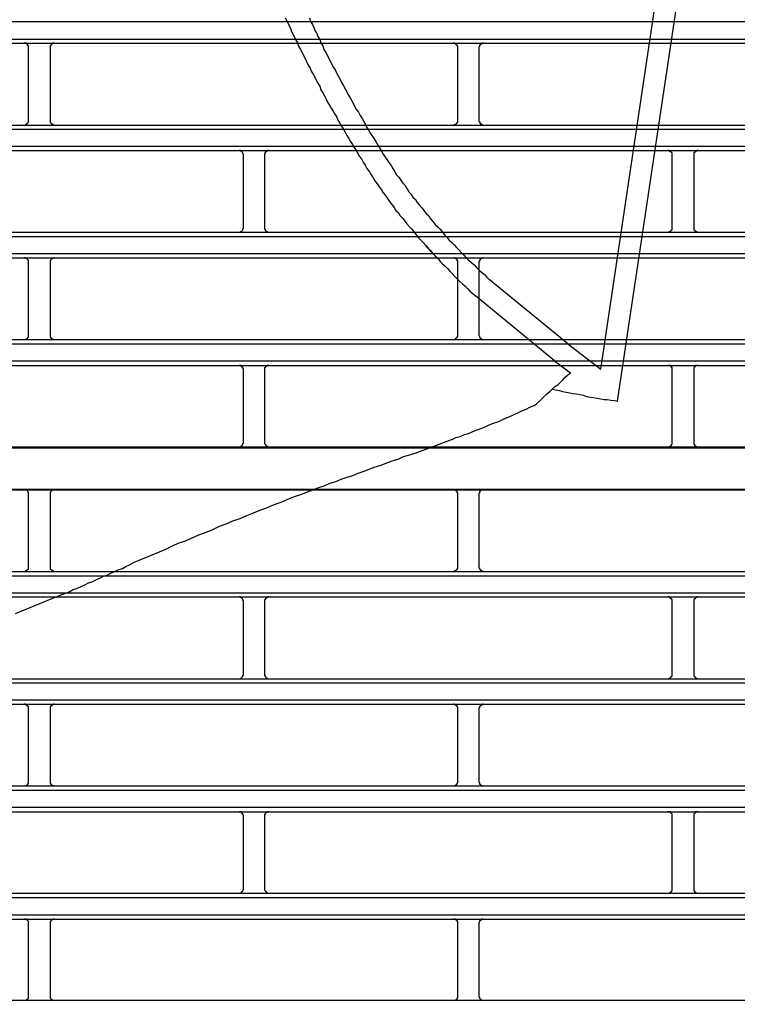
# Model space of a CAD drawing. Header units: millimetres. Extents: x 39871 to 53385, y 51832 to 57813.
# Tile 56 of 88: x 48523 to 48556, y 52684 to 52730. Entities that reach past the tile are written whole.
import ezdxf
from ezdxf import colors
from ezdxf.entities.mleader import LeaderData, LeaderLine
from ezdxf.math import Vec2, Vec3

# ---------------------------------------------------------------- set-up
doc = ezdxf.new("R2010")
doc.units = ezdxf.units.MM
doc.layers.add('AQUAREA', color=7, linetype='Continuous')
doc.layers.add('IS_KAN_OPIS', color=7, linetype='Continuous', lineweight=30)
doc.styles.add('ARIAL', font='ARIALN.TTF')

# ---------------------------------------------------------------- blocks, each defined once
blk = doc.blocks.new('SPLIT')
at = {"layer": 'AQUAREA'}
for points in [[(24583.62, -742.63), (24590.75, -694.82)], [(24585.58, -746.34), (24592.85, -697.69)], [(24549.95, -702.03), (24550.09, -702.45), (24550.3, -702.8), (24550.44, -703.15), (24550.58, -703.5), (24550.79, -703.85), (24550.93, -704.2), (24551.14, -704.55), (24551.28, -704.9), (24551.49, -705.25), (24551.63, -705.67), (24551.84, -706.02), (24552.05, -706.37), (24552.19, -706.72), (24552.4, -707.07), (24552.54, -707.42), (24552.75, -707.77), (24552.95, -708.12), (24553.1, -708.47), (24553.3, -708.82), (24553.52, -709.17), (24553.65, -709.52), (24553.87, -709.87), (24554.08, -710.22), (24554.29, -710.57), (24554.43, -710.92), (24554.64, -711.27), (24554.85, -711.62), (24555.05, -711.97), (24555.2, -712.32), (24555.4, -712.67), (24555.62, -712.95), (24555.83, -713.3), (24556.04, -713.65), (24556.25, -714), (24556.45, -714.35), (24556.6, -714.7), (24556.8, -715.05), (24557.02, -715.4), (24557.23, -715.75), (24557.44, -716.03), (24557.65, -716.38), (24557.85, -716.73), (24558.07, -717.08), (24558.28, -717.43)], [(24547.15, -702.03), (24547.35, -702.38), (24547.5, -702.73), (24547.7, -703.08), (24547.85, -703.5), (24547.99, -703.85), (24548.2, -704.2), (24548.34, -704.55), (24548.55, -704.9), (24548.69, -705.32), (24548.9, -705.67), (24549.1, -706.02), (24549.25, -706.37), (24549.45, -706.72), (24549.6, -707.07), (24549.8, -707.49), (24550.02, -707.84), (24550.15, -708.19), (24550.37, -708.54), (24550.58, -708.89), (24550.72, -709.24), (24550.93, -709.59), (24551.14, -709.94), (24551.28, -710.36), (24551.49, -710.71), (24551.7, -711.06), (24551.9, -711.41), (24552.05, -711.76), (24552.25, -712.11), (24552.47, -712.46), (24552.68, -712.81), (24552.89, -713.16), (24553.1, -713.51), (24553.24, -713.86), (24553.45, -714.21), (24553.65, -714.56), (24553.87, -714.91), (24554.08, -715.26), (24554.29, -715.61), (24554.5, -715.96), (24554.7, -716.31), (24554.92, -716.66), (24555.13, -717.01), (24555.34, -717.36), (24555.55, -717.71), (24555.75, -718.06), (24555.97, -718.34), (24556.18, -718.69)], [(24308.59, -702.45), (24877.69, -702.45)], [(24308.59, -704.48), (24877.69, -704.48)], [(24308.59, -704.97), (24877.69, -704.97)], [(24517.47, -705.46), (24517.47, -705.46), (24517.47, -705.39), (24517.47, -705.32), (24517.47, -705.25), (24517.4, -705.25), (24517.4, -705.18), (24517.4, -705.11), (24517.33, -705.11), (24517.33, -705.04), (24517.25, -705.04), (24517.19, -705.04), (24517.19, -704.97), (24517.12, -704.97), (24517.05, -704.97), (24516.98, -704.97)], [(24517.47, -713.93), (24517.47, -705.46)], [(24520.48, -704.97), (24520.48, -704.97), (24520.4, -704.97), (24520.34, -704.97), (24520.27, -704.97), (24520.27, -705.04), (24520.2, -705.04), (24520.13, -705.11), (24520.05, -705.18), (24520.05, -705.25), (24519.99, -705.25), (24519.99, -705.32), (24519.99, -705.39), (24519.99, -705.46)], [(24519.99, -705.46), (24519.99, -713.93)], [(24567.1, -705.46), (24567.1, -705.46), (24567.1, -705.39), (24567.1, -705.32), (24567.03, -705.32), (24567.03, -705.25), (24567.03, -705.18), (24566.95, -705.18), (24566.95, -705.11), (24566.89, -705.11), (24566.89, -705.04), (24566.82, -705.04), (24566.75, -704.97), (24566.68, -704.97), (24566.6, -704.97)], [(24567.1, -713.93), (24567.1, -705.46)], [(24570.04, -704.97), (24570.04, -704.97), (24569.97, -704.97), (24569.9, -704.97), (24569.9, -705.04), (24569.83, -705.04), (24569.75, -705.04), (24569.75, -705.11), (24569.69, -705.11), (24569.69, -705.18), (24569.62, -705.18), (24569.62, -705.25), (24569.62, -705.32), (24569.62, -705.39), (24569.55, -705.39), (24569.55, -705.46)], [(24569.55, -705.46), (24569.55, -713.93)], [(24308.59, -714.42), (24877.69, -714.42)], [(24516.98, -714.42), (24516.98, -714.42), (24517.05, -714.42), (24517.12, -714.42), (24517.12, -714.35), (24517.19, -714.35), (24517.25, -714.35), (24517.25, -714.28), (24517.33, -714.28), (24517.33, -714.21), (24517.4, -714.21), (24517.4, -714.14), (24517.47, -714.14), (24517.47, -714.07), (24517.47, -714), (24517.47, -713.93)], [(24519.99, -713.93), (24519.99, -713.93), (24519.99, -714), (24519.99, -714.07), (24519.99, -714.14), (24520.05, -714.14), (24520.05, -714.21), (24520.13, -714.21), (24520.13, -714.28), (24520.2, -714.28), (24520.2, -714.35), (24520.27, -714.35), (24520.34, -714.35), (24520.34, -714.42), (24520.4, -714.42), (24520.48, -714.42)], [(24566.6, -714.42), (24566.6, -714.42), (24566.68, -714.42), (24566.68, -714.35), (24566.75, -714.35), (24566.82, -714.35), (24566.89, -714.35), (24566.89, -714.28), (24566.95, -714.28), (24566.95, -714.21), (24567.03, -714.21), (24567.03, -714.14), (24567.03, -714.07), (24567.1, -714.07), (24567.1, -714), (24567.1, -713.93)], [(24569.55, -713.93), (24569.55, -713.93), (24569.55, -714), (24569.62, -714), (24569.62, -714.07), (24569.62, -714.14), (24569.69, -714.14), (24569.69, -714.21), (24569.69, -714.28), (24569.75, -714.28), (24569.83, -714.28), (24569.83, -714.35), (24569.9, -714.35), (24569.97, -714.35), (24569.97, -714.42), (24570.04, -714.42)], [(24308.59, -714.91), (24877.69, -714.91)], [(24308.59, -716.87), (24877.69, -716.87)], [(24308.59, -717.36), (24877.69, -717.36)], [(24542.32, -717.85), (24542.32, -717.85), (24542.32, -717.78), (24542.25, -717.78), (24542.25, -717.71), (24542.25, -717.64), (24542.18, -717.57), (24542.18, -717.5), (24542.1, -717.5), (24542.1, -717.43), (24542.04, -717.43), (24541.97, -717.43), (24541.97, -717.36), (24541.9, -717.36), (24541.83, -717.36)], [(24542.32, -726.32), (24542.32, -717.85)], [(24545.25, -717.36), (24545.25, -717.36), (24545.19, -717.36), (24545.12, -717.36), (24545.12, -717.43), (24545.05, -717.43), (24544.98, -717.43), (24544.98, -717.5), (24544.9, -717.5), (24544.9, -717.57), (24544.84, -717.57), (24544.84, -717.64), (24544.84, -717.71), (24544.77, -717.71), (24544.77, -717.78), (24544.77, -717.85)], [(24544.77, -717.85), (24544.77, -726.32)], [(24558.28, -717.43), (24558.49, -717.78), (24558.7, -718.13), (24558.9, -718.41), (24559.12, -718.76), (24559.4, -719.11), (24559.6, -719.46), (24559.82, -719.81), (24560.03, -720.16), (24560.3, -720.44), (24560.52, -720.79), (24560.73, -721.14), (24561, -721.42), (24561.22, -721.77), (24561.43, -722.12), (24561.7, -722.4), (24561.92, -722.75)], [(24591.88, -717.85), (24591.88, -717.85), (24591.88, -717.78), (24591.88, -717.71), (24591.88, -717.64), (24591.8, -717.64), (24591.8, -717.57), (24591.74, -717.57), (24591.74, -717.5), (24591.67, -717.5), (24591.67, -717.43), (24591.6, -717.43), (24591.53, -717.43), (24591.53, -717.36), (24591.45, -717.36), (24591.39, -717.36)], [(24591.88, -726.32), (24591.88, -717.85)], [(24594.89, -717.36), (24594.89, -717.36), (24594.82, -717.36), (24594.75, -717.36), (24594.75, -717.43), (24594.68, -717.43), (24594.6, -717.43), (24594.6, -717.5), (24594.54, -717.5), (24594.54, -717.57), (24594.47, -717.57), (24594.47, -717.64), (24594.4, -717.64), (24594.4, -717.71), (24594.4, -717.78), (24594.4, -717.85)], [(24594.4, -717.85), (24594.4, -726.32)], [(24556.18, -718.69), (24556.39, -719.04), (24556.6, -719.46), (24556.88, -719.81), (24557.09, -720.16), (24557.3, -720.51), (24557.5, -720.86), (24557.79, -721.21), (24558, -721.56), (24558.28, -721.91), (24558.49, -722.26), (24558.7, -722.54), (24558.98, -722.89), (24559.19, -723.24), (24559.47, -723.59), (24559.75, -723.94), (24559.95, -724.29)], [(24561.92, -722.75), (24562.2, -723.03), (24562.4, -723.38), (24562.69, -723.66), (24562.97, -724.01), (24563.18, -724.29), (24563.45, -724.64), (24563.74, -724.92), (24563.95, -725.27), (24564.23, -725.55), (24564.5, -725.9), (24564.79, -726.18), (24565.07, -726.46), (24565.35, -726.81), (24565.55, -727.09), (24565.84, -727.37), (24566.12, -727.72), (24566.4, -728), (24566.68, -728.28), (24566.95, -728.56), (24567.24, -728.84), (24567.52, -729.19), (24567.8, -729.47), (24568.08, -729.75), (24568.35, -730.03), (24568.7, -730.31), (24568.99, -730.59), (24569.27, -730.87), (24569.55, -731.15), (24569.83, -731.43), (24570.18, -731.71), (24570.45, -731.99), (24570.74, -732.27)], [(24559.95, -724.29), (24560.24, -724.57), (24560.45, -724.92), (24560.73, -725.2), (24561, -725.55), (24561.22, -725.83), (24561.5, -726.18), (24561.78, -726.46), (24562.05, -726.81), (24562.27, -727.09), (24562.55, -727.44), (24562.83, -727.72), (24563.1, -728), (24563.39, -728.35), (24563.67, -728.63), (24563.95, -728.91), (24564.23, -729.26), (24564.5, -729.54), (24564.79, -729.82), (24565.07, -730.17), (24565.35, -730.45), (24565.63, -730.73), (24565.9, -731.01), (24566.19, -731.29), (24566.47, -731.57), (24566.75, -731.92), (24567.03, -732.2), (24567.3, -732.48), (24567.65, -732.76), (24567.94, -733.04), (24568.22, -733.32), (24568.5, -733.6), (24568.85, -733.88), (24569.13, -734.16)], [(24308.59, -726.81), (24877.69, -726.81)], [(24541.83, -726.81), (24541.83, -726.81), (24541.9, -726.81), (24541.97, -726.81), (24541.97, -726.74), (24542.04, -726.74), (24542.1, -726.74), (24542.1, -726.67), (24542.18, -726.67), (24542.18, -726.6), (24542.25, -726.53), (24542.25, -726.46), (24542.25, -726.39), (24542.32, -726.39), (24542.32, -726.32)], [(24544.77, -726.32), (24544.77, -726.32), (24544.77, -726.39), (24544.77, -726.46), (24544.84, -726.46), (24544.84, -726.53), (24544.84, -726.6), (24544.9, -726.6), (24544.9, -726.67), (24544.98, -726.67), (24544.98, -726.74), (24545.05, -726.74), (24545.12, -726.74), (24545.12, -726.81), (24545.19, -726.81), (24545.25, -726.81)], [(24591.39, -726.81), (24591.39, -726.81), (24591.45, -726.81), (24591.53, -726.81), (24591.53, -726.74), (24591.6, -726.74), (24591.67, -726.74), (24591.67, -726.67), (24591.74, -726.67), (24591.74, -726.6), (24591.8, -726.6), (24591.8, -726.53), (24591.88, -726.53), (24591.88, -726.46), (24591.88, -726.39), (24591.88, -726.32)], [(24594.4, -726.32), (24594.4, -726.32), (24594.4, -726.39), (24594.4, -726.46), (24594.4, -726.53), (24594.47, -726.53), (24594.47, -726.6), (24594.54, -726.6), (24594.54, -726.67), (24594.6, -726.67), (24594.6, -726.74), (24594.68, -726.74), (24594.75, -726.74), (24594.75, -726.81), (24594.82, -726.81), (24594.89, -726.81)], [(24308.59, -727.3), (24877.69, -727.3)], [(24308.59, -729.26), (24877.69, -729.26)], [(24564.3, -729.33), (24563.39, -728.42)], [(24308.59, -729.75), (24877.69, -729.75)], [(24517.47, -730.24), (24517.47, -730.24), (24517.47, -730.17), (24517.47, -730.1), (24517.47, -730.03), (24517.4, -730.03), (24517.4, -729.96), (24517.33, -729.96), (24517.33, -729.89), (24517.25, -729.89), (24517.25, -729.82), (24517.19, -729.82), (24517.12, -729.82), (24517.12, -729.75), (24517.05, -729.75), (24516.98, -729.75)], [(24517.47, -738.71), (24517.47, -730.24)], [(24520.48, -729.75), (24520.48, -729.75), (24520.4, -729.75), (24520.34, -729.75), (24520.34, -729.82), (24520.27, -729.82), (24520.2, -729.82), (24520.2, -729.89), (24520.13, -729.89), (24520.13, -729.96), (24520.05, -729.96), (24520.05, -730.03), (24519.99, -730.03), (24519.99, -730.1), (24519.99, -730.17), (24519.99, -730.24)], [(24519.99, -730.24), (24519.99, -738.71)], [(24567.1, -730.24), (24567.1, -730.24), (24567.1, -730.17), (24567.1, -730.1), (24567.03, -730.1), (24567.03, -730.03), (24567.03, -729.96), (24566.95, -729.96), (24566.95, -729.89), (24566.89, -729.89), (24566.89, -729.82), (24566.82, -729.82), (24566.75, -729.82), (24566.68, -729.82), (24566.68, -729.75), (24566.6, -729.75)], [(24567.1, -738.71), (24567.1, -730.24)], [(24570.04, -729.75), (24570.04, -729.75), (24569.97, -729.75), (24569.97, -729.82), (24569.9, -729.82), (24569.83, -729.82), (24569.83, -729.89), (24569.75, -729.89), (24569.69, -729.89), (24569.69, -729.96), (24569.69, -730.03), (24569.62, -730.03), (24569.62, -730.1), (24569.62, -730.17), (24569.55, -730.17), (24569.55, -730.24)], [(24569.55, -730.24), (24569.55, -738.71)], [(24579.84, -739.69), (24570.74, -732.27)], [(24578.3, -741.65), (24569.13, -734.16)], [(24308.59, -739.2), (24877.69, -739.2)], [(24516.98, -739.2), (24516.98, -739.2), (24517.05, -739.2), (24517.12, -739.2), (24517.19, -739.2), (24517.19, -739.13), (24517.25, -739.13), (24517.33, -739.13), (24517.33, -739.06), (24517.4, -739.06), (24517.4, -738.99), (24517.4, -738.92), (24517.47, -738.92), (24517.47, -738.85), (24517.47, -738.78), (24517.47, -738.71)], [(24519.99, -738.71), (24519.99, -738.71), (24519.99, -738.78), (24519.99, -738.85), (24519.99, -738.92), (24520.05, -738.92), (24520.05, -738.99), (24520.05, -739.06), (24520.13, -739.06), (24520.2, -739.13), (24520.27, -739.13), (24520.27, -739.2), (24520.34, -739.2), (24520.4, -739.2), (24520.48, -739.2)], [(24566.6, -739.2), (24566.6, -739.2), (24566.68, -739.2), (24566.75, -739.2), (24566.82, -739.13), (24566.89, -739.13), (24566.89, -739.06), (24566.95, -739.06), (24566.95, -738.99), (24567.03, -738.99), (24567.03, -738.92), (24567.03, -738.85), (24567.1, -738.85), (24567.1, -738.78), (24567.1, -738.71)], [(24569.55, -738.71), (24569.55, -738.71), (24569.55, -738.78), (24569.62, -738.78), (24569.62, -738.85), (24569.62, -738.92), (24569.62, -738.99), (24569.69, -738.99), (24569.69, -739.06), (24569.75, -739.06), (24569.75, -739.13), (24569.83, -739.13), (24569.9, -739.13), (24569.9, -739.2), (24569.97, -739.2), (24570.04, -739.2)], [(24308.59, -739.69), (24877.69, -739.69)], [(24579.84, -739.69), (24583.62, -742.63)], [(24308.59, -741.65), (24877.69, -741.65)], [(24578.3, -741.65), (24580.12, -743.05)], [(24308.59, -742.21), (24877.69, -742.21)], [(24542.32, -742.7), (24542.32, -742.63), (24542.32, -742.56), (24542.25, -742.56), (24542.25, -742.49), (24542.25, -742.42), (24542.18, -742.42), (24542.18, -742.35), (24542.1, -742.35), (24542.1, -742.28), (24542.04, -742.28), (24542.04, -742.21), (24541.97, -742.21), (24541.9, -742.21), (24541.83, -742.21)], [(24542.32, -751.1), (24542.32, -742.7)], [(24545.25, -742.21), (24545.25, -742.21), (24545.19, -742.21), (24545.12, -742.21), (24545.05, -742.21), (24545.05, -742.28), (24544.98, -742.28), (24544.9, -742.28), (24544.9, -742.35), (24544.84, -742.35), (24544.84, -742.42), (24544.84, -742.49), (24544.77, -742.49), (24544.77, -742.56), (24544.77, -742.63), (24544.77, -742.7)], [(24544.77, -742.7), (24544.77, -751.1)], [(24591.88, -742.7), (24591.88, -742.63), (24591.88, -742.56), (24591.88, -742.49), (24591.88, -742.42), (24591.8, -742.42), (24591.8, -742.35), (24591.74, -742.35), (24591.74, -742.28), (24591.67, -742.28), (24591.67, -742.21), (24591.6, -742.21), (24591.53, -742.21), (24591.45, -742.21), (24591.39, -742.21)], [(24591.88, -751.1), (24591.88, -742.7)], [(24594.89, -742.21), (24594.89, -742.21), (24594.82, -742.21), (24594.75, -742.21), (24594.68, -742.21), (24594.6, -742.21), (24594.6, -742.28), (24594.54, -742.28), (24594.54, -742.35), (24594.47, -742.35), (24594.47, -742.42), (24594.4, -742.42), (24594.4, -742.49), (24594.4, -742.56), (24594.4, -742.63), (24594.4, -742.7)], [(24594.4, -742.7), (24594.4, -751.1)], [(24575.92, -746.83), (24576.2, -746.62), (24576.55, -746.34), (24576.83, -746.06), (24577.1, -745.78), (24577.39, -745.5), (24577.74, -745.22), (24578.02, -744.94), (24578.3, -744.66), (24578.65, -744.45), (24578.93, -744.17), (24579.2, -743.89), (24579.49, -743.61), (24579.77, -743.33), (24580.12, -743.05)], [(24578.02, -744.94), (24578.44, -745.01), (24578.85, -745.08), (24579.2, -745.22), (24579.63, -745.29), (24580.05, -745.36), (24580.4, -745.43), (24580.82, -745.5), (24581.24, -745.57), (24581.59, -745.64), (24582, -745.78), (24582.43, -745.85), (24582.78, -745.92), (24583.2, -745.99), (24583.62, -746.06), (24583.97, -746.13), (24584.39, -746.13), (24584.8, -746.2), (24585.23, -746.27), (24585.58, -746.34)], [(24566.47, -750.75), (24566.89, -750.54), (24567.38, -750.4), (24567.87, -750.19), (24568.35, -750.05), (24568.85, -749.84), (24569.34, -749.63), (24569.75, -749.49), (24570.25, -749.28), (24570.74, -749.07), (24571.23, -748.86), (24571.72, -748.72), (24572.14, -748.51), (24572.63, -748.3), (24573.12, -748.09), (24573.6, -747.88), (24574.03, -747.67), (24574.52, -747.46), (24575, -747.25), (24575.43, -747.04), (24575.92, -746.83)], [(24566.47, -750.75), (24562.13, -752.36)], [(24308.59, -751.59), (24877.69, -751.59)], [(24308.59, -751.73), (24877.69, -751.73)], [(24541.83, -751.59), (24541.83, -751.59), (24541.9, -751.59), (24541.97, -751.59), (24542.04, -751.52), (24542.1, -751.52), (24542.1, -751.45), (24542.18, -751.45), (24542.18, -751.38), (24542.25, -751.38), (24542.25, -751.31), (24542.25, -751.24), (24542.32, -751.17), (24542.32, -751.1)], [(24544.77, -751.1), (24544.77, -751.1), (24544.77, -751.17), (24544.77, -751.24), (24544.84, -751.31), (24544.84, -751.38), (24544.9, -751.38), (24544.9, -751.45), (24544.98, -751.45), (24544.98, -751.52), (24545.05, -751.52), (24545.05, -751.59), (24545.12, -751.59), (24545.19, -751.59), (24545.25, -751.59)], [(24591.39, -751.59), (24591.39, -751.59), (24591.45, -751.59), (24591.53, -751.59), (24591.6, -751.59), (24591.6, -751.52), (24591.67, -751.52), (24591.74, -751.52), (24591.74, -751.45), (24591.8, -751.45), (24591.8, -751.38), (24591.8, -751.31), (24591.88, -751.31), (24591.88, -751.24), (24591.88, -751.17), (24591.88, -751.1)], [(24594.4, -751.1), (24594.4, -751.1), (24594.4, -751.17), (24594.4, -751.24), (24594.4, -751.31), (24594.47, -751.31), (24594.47, -751.38), (24594.47, -751.45), (24594.54, -751.45), (24594.54, -751.52), (24594.6, -751.52), (24594.68, -751.52), (24594.68, -751.59), (24594.75, -751.59), (24594.82, -751.59), (24594.89, -751.59)], [(24562.13, -752.36), (24561.5, -752.57), (24560.8, -752.78), (24560.17, -753.06), (24559.47, -753.27), (24558.84, -753.48), (24558.2, -753.76), (24557.5, -753.97), (24556.88, -754.18), (24556.25, -754.46), (24555.55, -754.67), (24554.92, -754.95), (24554.29, -755.16), (24553.59, -755.37), (24552.95, -755.65), (24552.25, -755.86), (24551.63, -756.14), (24551, -756.35), (24550.3, -756.63), (24549.67, -756.84), (24549.04, -757.12)], [(24308.59, -756.49), (24877.69, -756.49)], [(24308.59, -756.56), (24877.69, -756.56)], [(24517.47, -757.05), (24517.47, -757.05), (24517.47, -756.98), (24517.47, -756.91), (24517.47, -756.84), (24517.4, -756.84), (24517.4, -756.77), (24517.4, -756.7), (24517.33, -756.7), (24517.33, -756.63), (24517.25, -756.63), (24517.19, -756.63), (24517.19, -756.56), (24517.12, -756.56), (24517.05, -756.56), (24516.98, -756.56)], [(24520.48, -756.56), (24520.48, -756.56), (24520.4, -756.56), (24520.34, -756.56), (24520.27, -756.56), (24520.27, -756.63), (24520.2, -756.63), (24520.13, -756.7), (24520.05, -756.77), (24520.05, -756.84), (24519.99, -756.84), (24519.99, -756.91), (24519.99, -756.98), (24519.99, -757.05)], [(24567.1, -757.05), (24567.1, -757.05), (24567.1, -756.98), (24567.1, -756.91), (24567.03, -756.91), (24567.03, -756.84), (24567.03, -756.77), (24566.95, -756.77), (24566.95, -756.7), (24566.89, -756.7), (24566.89, -756.63), (24566.82, -756.63), (24566.75, -756.56), (24566.68, -756.56), (24566.6, -756.56)], [(24570.04, -756.56), (24570.04, -756.56), (24569.97, -756.56), (24569.9, -756.56), (24569.9, -756.63), (24569.83, -756.63), (24569.75, -756.63), (24569.75, -756.7), (24569.69, -756.7), (24569.69, -756.77), (24569.62, -756.77), (24569.62, -756.84), (24569.62, -756.91), (24569.62, -756.98), (24569.55, -756.98), (24569.55, -757.05)], [(24517.47, -765.52), (24517.47, -757.05)], [(24519.99, -757.05), (24519.99, -765.52)], [(24549.04, -757.12), (24548.2, -757.4), (24547.43, -757.68), (24546.65, -758.03), (24545.82, -758.31), (24545.05, -758.66), (24544.28, -758.94), (24543.44, -759.29), (24542.67, -759.57), (24541.9, -759.92), (24541.05, -760.2), (24540.29, -760.55), (24539.52, -760.83), (24538.75, -761.18), (24537.9, -761.53), (24537.14, -761.81), (24536.37, -762.16), (24535.6, -762.51), (24534.75, -762.79), (24533.99, -763.14), (24533.22, -763.49)], [(24567.1, -765.52), (24567.1, -757.05)], [(24569.55, -757.05), (24569.55, -765.52)], [(24533.22, -763.49), (24529.58, -765.03)], [(24516.98, -766.01), (24516.98, -766.01), (24517.05, -766.01), (24517.12, -766.01), (24517.12, -765.94), (24517.19, -765.94), (24517.25, -765.94), (24517.25, -765.87), (24517.33, -765.87), (24517.33, -765.8), (24517.4, -765.8), (24517.4, -765.73), (24517.47, -765.73), (24517.47, -765.66), (24517.47, -765.59), (24517.47, -765.52)], [(24519.99, -765.52), (24519.99, -765.52), (24519.99, -765.59), (24519.99, -765.66), (24519.99, -765.73), (24520.05, -765.73), (24520.05, -765.8), (24520.13, -765.8), (24520.13, -765.87), (24520.2, -765.87), (24520.2, -765.94), (24520.27, -765.94), (24520.34, -765.94), (24520.34, -766.01), (24520.4, -766.01), (24520.48, -766.01)], [(24520.9, -768.88), (24521.32, -768.67), (24521.8, -768.53), (24522.23, -768.32), (24522.65, -768.11), (24523.07, -767.97), (24523.55, -767.76), (24523.98, -767.55), (24524.4, -767.34), (24524.82, -767.2), (24525.24, -766.99), (24525.73, -766.78), (24526.15, -766.57), (24526.57, -766.43), (24526.99, -766.22), (24527.4, -766.01), (24527.9, -765.8), (24528.32, -765.66), (24528.74, -765.45), (24529.15, -765.24), (24529.58, -765.03)], [(24566.6, -766.01), (24566.6, -766.01), (24566.68, -766.01), (24566.68, -765.94), (24566.75, -765.94), (24566.82, -765.94), (24566.89, -765.94), (24566.89, -765.87), (24566.95, -765.87), (24566.95, -765.8), (24567.03, -765.8), (24567.03, -765.73), (24567.03, -765.66), (24567.1, -765.66), (24567.1, -765.59), (24567.1, -765.52)], [(24569.55, -765.52), (24569.55, -765.52), (24569.55, -765.59), (24569.62, -765.59), (24569.62, -765.66), (24569.62, -765.73), (24569.69, -765.73), (24569.69, -765.8), (24569.69, -765.87), (24569.75, -765.87), (24569.83, -765.87), (24569.83, -765.94), (24569.9, -765.94), (24569.97, -765.94), (24569.97, -766.01), (24570.04, -766.01)], [(24308.59, -766.01), (24877.69, -766.01)], [(24308.59, -766.5), (24877.69, -766.5)], [(24308.59, -768.46), (24877.69, -768.46)], [(24308.59, -768.95), (24877.69, -768.95)], [(24520.9, -768.88), (24515.93, -770.91)], [(24542.32, -769.44), (24542.32, -769.44), (24542.32, -769.37), (24542.25, -769.37), (24542.25, -769.3), (24542.25, -769.23), (24542.18, -769.16), (24542.18, -769.09), (24542.1, -769.09), (24542.1, -769.02), (24542.04, -769.02), (24541.97, -769.02), (24541.97, -768.95), (24541.9, -768.95), (24541.83, -768.95)], [(24545.25, -768.95), (24545.25, -768.95), (24545.19, -768.95), (24545.12, -768.95), (24545.12, -769.02), (24545.05, -769.02), (24544.98, -769.02), (24544.98, -769.09), (24544.9, -769.09), (24544.9, -769.16), (24544.84, -769.16), (24544.84, -769.23), (24544.84, -769.3), (24544.77, -769.3), (24544.77, -769.37), (24544.77, -769.44)], [(24591.88, -769.44), (24591.88, -769.44), (24591.88, -769.37), (24591.88, -769.3), (24591.88, -769.23), (24591.8, -769.23), (24591.8, -769.16), (24591.74, -769.16), (24591.74, -769.09), (24591.67, -769.09), (24591.67, -769.02), (24591.6, -769.02), (24591.53, -769.02), (24591.53, -768.95), (24591.45, -768.95), (24591.39, -768.95)], [(24594.89, -768.95), (24594.89, -768.95), (24594.82, -768.95), (24594.75, -768.95), (24594.75, -769.02), (24594.68, -769.02), (24594.6, -769.02), (24594.6, -769.09), (24594.54, -769.09), (24594.54, -769.16), (24594.47, -769.16), (24594.47, -769.23), (24594.4, -769.23), (24594.4, -769.3), (24594.4, -769.37), (24594.4, -769.44)], [(24542.32, -777.91), (24542.32, -769.44)], [(24544.77, -769.44), (24544.77, -777.91)], [(24591.88, -777.91), (24591.88, -769.44)], [(24594.4, -769.44), (24594.4, -777.91)], [(24541.83, -778.4), (24541.83, -778.4), (24541.9, -778.4), (24541.97, -778.4), (24541.97, -778.33), (24542.04, -778.33), (24542.1, -778.33), (24542.1, -778.26), (24542.18, -778.26), (24542.18, -778.19), (24542.25, -778.12), (24542.25, -778.05), (24542.25, -777.98), (24542.32, -777.98), (24542.32, -777.91)], [(24544.77, -777.91), (24544.77, -777.91), (24544.77, -777.98), (24544.77, -778.05), (24544.84, -778.05), (24544.84, -778.12), (24544.84, -778.19), (24544.9, -778.19), (24544.9, -778.26), (24544.98, -778.26), (24544.98, -778.33), (24545.05, -778.33), (24545.12, -778.33), (24545.12, -778.4), (24545.19, -778.4), (24545.25, -778.4)], [(24591.39, -778.4), (24591.39, -778.4), (24591.45, -778.4), (24591.53, -778.4), (24591.53, -778.33), (24591.6, -778.33), (24591.67, -778.33), (24591.67, -778.26), (24591.74, -778.26), (24591.74, -778.19), (24591.8, -778.19), (24591.8, -778.12), (24591.88, -778.12), (24591.88, -778.05), (24591.88, -777.98), (24591.88, -777.91)], [(24594.4, -777.91), (24594.4, -777.91), (24594.4, -777.98), (24594.4, -778.05), (24594.4, -778.12), (24594.47, -778.12), (24594.47, -778.19), (24594.54, -778.19), (24594.54, -778.26), (24594.6, -778.26), (24594.6, -778.33), (24594.68, -778.33), (24594.75, -778.33), (24594.75, -778.4), (24594.82, -778.4), (24594.89, -778.4)], [(24308.59, -778.4), (24877.69, -778.4)], [(24308.59, -778.89), (24877.69, -778.89)], [(24308.59, -780.85), (24877.69, -780.85)], [(24308.59, -781.34), (24877.69, -781.34)], [(24517.47, -781.83), (24517.47, -781.83), (24517.47, -781.76), (24517.47, -781.69), (24517.47, -781.62), (24517.4, -781.62), (24517.4, -781.55), (24517.33, -781.55), (24517.33, -781.48), (24517.25, -781.48), (24517.25, -781.41), (24517.19, -781.41), (24517.12, -781.41), (24517.12, -781.34), (24517.05, -781.34), (24516.98, -781.34)], [(24520.48, -781.34), (24520.48, -781.34), (24520.4, -781.34), (24520.34, -781.34), (24520.34, -781.41), (24520.27, -781.41), (24520.2, -781.41), (24520.2, -781.48), (24520.13, -781.48), (24520.13, -781.55), (24520.05, -781.55), (24520.05, -781.62), (24519.99, -781.62), (24519.99, -781.69), (24519.99, -781.76), (24519.99, -781.83)], [(24567.1, -781.83), (24567.1, -781.83), (24567.1, -781.76), (24567.1, -781.69), (24567.03, -781.69), (24567.03, -781.62), (24567.03, -781.55), (24566.95, -781.55), (24566.95, -781.48), (24566.89, -781.48), (24566.89, -781.41), (24566.82, -781.41), (24566.75, -781.41), (24566.68, -781.41), (24566.68, -781.34), (24566.6, -781.34)], [(24570.04, -781.34), (24570.04, -781.34), (24569.97, -781.34), (24569.97, -781.41), (24569.9, -781.41), (24569.83, -781.41), (24569.83, -781.48), (24569.75, -781.48), (24569.69, -781.48), (24569.69, -781.55), (24569.69, -781.62), (24569.62, -781.62), (24569.62, -781.69), (24569.62, -781.76), (24569.55, -781.76), (24569.55, -781.83)], [(24517.47, -790.3), (24517.47, -781.83)], [(24519.99, -781.83), (24519.99, -790.3)], [(24567.1, -790.3), (24567.1, -781.83)], [(24569.55, -781.83), (24569.55, -790.3)], [(24308.59, -790.79), (24877.69, -790.79)], [(24516.98, -790.79), (24516.98, -790.79), (24517.05, -790.79), (24517.12, -790.79), (24517.19, -790.79), (24517.19, -790.72), (24517.25, -790.72), (24517.33, -790.72), (24517.33, -790.65), (24517.4, -790.65), (24517.4, -790.58), (24517.4, -790.51), (24517.47, -790.51), (24517.47, -790.44), (24517.47, -790.37), (24517.47, -790.3)], [(24519.99, -790.3), (24519.99, -790.3), (24519.99, -790.37), (24519.99, -790.44), (24519.99, -790.51), (24520.05, -790.51), (24520.05, -790.58), (24520.05, -790.65), (24520.13, -790.65), (24520.2, -790.72), (24520.27, -790.72), (24520.27, -790.79), (24520.34, -790.79), (24520.4, -790.79), (24520.48, -790.79)], [(24566.6, -790.79), (24566.6, -790.79), (24566.68, -790.79), (24566.75, -790.79), (24566.82, -790.72), (24566.89, -790.72), (24566.89, -790.65), (24566.95, -790.65), (24566.95, -790.58), (24567.03, -790.58), (24567.03, -790.51), (24567.03, -790.44), (24567.1, -790.44), (24567.1, -790.37), (24567.1, -790.3)], [(24569.55, -790.3), (24569.55, -790.3), (24569.55, -790.37), (24569.62, -790.37), (24569.62, -790.44), (24569.62, -790.51), (24569.62, -790.58), (24569.69, -790.58), (24569.69, -790.65), (24569.75, -790.65), (24569.75, -790.72), (24569.83, -790.72), (24569.9, -790.72), (24569.9, -790.79), (24569.97, -790.79), (24570.04, -790.79)], [(24308.59, -791.28), (24877.69, -791.28)], [(24308.59, -793.24), (24877.69, -793.24)], [(24308.59, -793.8), (24877.69, -793.8)], [(24542.32, -794.29), (24542.32, -794.22), (24542.32, -794.15), (24542.25, -794.15), (24542.25, -794.08), (24542.25, -794.01), (24542.18, -794.01), (24542.18, -793.94), (24542.1, -793.94), (24542.1, -793.87), (24542.04, -793.87), (24542.04, -793.8), (24541.97, -793.8), (24541.9, -793.8), (24541.83, -793.8)], [(24545.25, -793.8), (24545.25, -793.8), (24545.19, -793.8), (24545.12, -793.8), (24545.05, -793.8), (24545.05, -793.87), (24544.98, -793.87), (24544.9, -793.87), (24544.9, -793.94), (24544.84, -793.94), (24544.84, -794.01), (24544.84, -794.08), (24544.77, -794.08), (24544.77, -794.15), (24544.77, -794.22), (24544.77, -794.29)], [(24591.88, -794.29), (24591.88, -794.22), (24591.88, -794.15), (24591.88, -794.08), (24591.88, -794.01), (24591.8, -794.01), (24591.8, -793.94), (24591.74, -793.94), (24591.74, -793.87), (24591.67, -793.87), (24591.67, -793.8), (24591.6, -793.8), (24591.53, -793.8), (24591.45, -793.8), (24591.39, -793.8)], [(24594.89, -793.8), (24594.89, -793.8), (24594.82, -793.8), (24594.75, -793.8), (24594.68, -793.8), (24594.6, -793.8), (24594.6, -793.87), (24594.54, -793.87), (24594.54, -793.94), (24594.47, -793.94), (24594.47, -794.01), (24594.4, -794.01), (24594.4, -794.08), (24594.4, -794.15), (24594.4, -794.22), (24594.4, -794.29)], [(24542.32, -802.69), (24542.32, -794.29)], [(24544.77, -794.29), (24544.77, -802.69)], [(24591.88, -802.69), (24591.88, -794.29)], [(24594.4, -794.29), (24594.4, -802.69)], [(24308.59, -803.18), (24877.69, -803.18)], [(24541.83, -803.18), (24541.83, -803.18), (24541.9, -803.18), (24541.97, -803.18), (24542.04, -803.18), (24542.04, -803.11), (24542.1, -803.11), (24542.1, -803.04), (24542.18, -803.04), (24542.18, -802.97), (24542.25, -802.97), (24542.25, -802.9), (24542.25, -802.83), (24542.32, -802.76), (24542.32, -802.69)], [(24544.77, -802.69), (24544.77, -802.69), (24544.77, -802.76), (24544.77, -802.83), (24544.84, -802.9), (24544.84, -802.97), (24544.9, -802.97), (24544.9, -803.04), (24544.98, -803.04), (24544.98, -803.11), (24545.05, -803.11), (24545.05, -803.18), (24545.12, -803.18), (24545.19, -803.18), (24545.25, -803.18)], [(24591.39, -803.18), (24591.39, -803.18), (24591.45, -803.18), (24591.53, -803.18), (24591.6, -803.18), (24591.6, -803.11), (24591.67, -803.11), (24591.74, -803.11), (24591.74, -803.04), (24591.8, -803.04), (24591.8, -802.97), (24591.8, -802.9), (24591.88, -802.9), (24591.88, -802.83), (24591.88, -802.76), (24591.88, -802.69)], [(24594.4, -802.69), (24594.4, -802.69), (24594.4, -802.76), (24594.4, -802.83), (24594.4, -802.9), (24594.47, -802.9), (24594.47, -802.97), (24594.47, -803.04), (24594.54, -803.04), (24594.54, -803.11), (24594.6, -803.11), (24594.68, -803.11), (24594.68, -803.18), (24594.75, -803.18), (24594.82, -803.18), (24594.89, -803.18)], [(24308.59, -803.67), (24877.69, -803.67)], [(24308.59, -805.7), (24877.69, -805.7)], [(24308.59, -806.19), (24877.69, -806.19)], [(24517.47, -806.68), (24517.47, -806.68), (24517.47, -806.61), (24517.47, -806.54), (24517.47, -806.47), (24517.4, -806.4), (24517.4, -806.33), (24517.33, -806.33), (24517.33, -806.26), (24517.25, -806.26), (24517.19, -806.19), (24517.12, -806.19), (24517.05, -806.19), (24516.98, -806.19)], [(24517.47, -815.08), (24517.47, -806.68)], [(24520.48, -806.19), (24520.48, -806.19), (24520.4, -806.19), (24520.34, -806.19), (24520.27, -806.19), (24520.2, -806.26), (24520.13, -806.26), (24520.13, -806.33), (24520.05, -806.33), (24520.05, -806.4), (24520.05, -806.47), (24519.99, -806.47), (24519.99, -806.54), (24519.99, -806.61), (24519.99, -806.68)], [(24519.99, -806.68), (24519.99, -815.08)], [(24567.1, -806.68), (24567.1, -806.68), (24567.1, -806.61), (24567.1, -806.54), (24567.1, -806.47), (24567.03, -806.47), (24567.03, -806.4), (24567.03, -806.33), (24566.95, -806.33), (24566.95, -806.26), (24566.89, -806.26), (24566.82, -806.26), (24566.82, -806.19), (24566.75, -806.19), (24566.68, -806.19), (24566.6, -806.19)], [(24567.1, -815.08), (24567.1, -806.68)], [(24570.04, -806.19), (24570.04, -806.19), (24569.97, -806.19), (24569.9, -806.19), (24569.83, -806.19), (24569.83, -806.26), (24569.75, -806.26), (24569.75, -806.33), (24569.69, -806.33), (24569.69, -806.4), (24569.62, -806.4), (24569.62, -806.47), (24569.62, -806.54), (24569.55, -806.61), (24569.55, -806.68)], [(24569.55, -806.68), (24569.55, -815.08)], [(24308.59, -815.57), (24877.69, -815.57)], [(24516.98, -815.57), (24516.98, -815.57), (24517.05, -815.57), (24517.12, -815.57), (24517.19, -815.57), (24517.25, -815.5), (24517.33, -815.5), (24517.33, -815.43), (24517.4, -815.43), (24517.4, -815.36), (24517.47, -815.36), (24517.47, -815.29), (24517.47, -815.22), (24517.47, -815.15), (24517.47, -815.08)], [(24519.99, -815.08), (24519.99, -815.08), (24519.99, -815.15), (24519.99, -815.22), (24519.99, -815.29), (24520.05, -815.36), (24520.05, -815.43), (24520.13, -815.43), (24520.13, -815.5), (24520.2, -815.5), (24520.27, -815.57), (24520.34, -815.57), (24520.4, -815.57), (24520.48, -815.57)], [(24566.6, -815.57), (24566.6, -815.57), (24566.68, -815.57), (24566.75, -815.57), (24566.82, -815.57), (24566.82, -815.5), (24566.89, -815.5), (24566.95, -815.5), (24566.95, -815.43), (24567.03, -815.43), (24567.03, -815.36), (24567.03, -815.29), (24567.1, -815.29), (24567.1, -815.22), (24567.1, -815.15), (24567.1, -815.08)], [(24569.55, -815.08), (24569.55, -815.08), (24569.55, -815.15), (24569.62, -815.22), (24569.62, -815.29), (24569.62, -815.36), (24569.69, -815.36), (24569.69, -815.43), (24569.75, -815.43), (24569.75, -815.5), (24569.83, -815.5), (24569.83, -815.57), (24569.9, -815.57), (24569.97, -815.57), (24570.04, -815.57)]]:
    blk.add_lwpolyline(points, dxfattribs=at)
blk.add_open_spline([(24849.6, -639.5), (24849.6, -502.51), (24738.55, -391.46), (24601.57, -391.46), (24464.58, -391.46), (24353.54, -502.51), (24353.54, -639.5), (24353.54, -776.48), (24464.58, -887.53), (24601.57, -887.53), (24738.55, -887.53), (24849.6, -776.48), (24849.6, -639.5)], degree=3, knots=[0, 0, 0, 0, 1, 1, 1, 2, 2, 2, 3, 3, 3, 4, 4, 4, 4], dxfattribs=at)
blk = doc.blocks.new('_None')

msp = doc.modelspace()

# ---------------------------------------------------------------- block references
at = {"lineweight": 13, "xscale": 0.4, "yscale": 0.4, "zscale": 0.4}
msp.add_blockref('SPLIT', (38716.626, 53010.774), dxfattribs=at)

# ---------------------------------------------------------------- leaders
at = {"layer": 'IS_KAN_OPIS', "color": 212}
ml = msp.add_multileader_mtext('Standard', dxfattribs=at)
ml.set_content('\\pxql;{\\C256;Układ pompowy - \\A1;obieg ogrzewania\\Pgrzejnikowego 55/45%%DC; 35kPa; 11,3kW; 917,53kg/h\\P\\C1;Pompa  1~230V; 0,2kW}', color=212, style='ARIAL')
ml.set_leader_properties(color=212)
ml.set_arrow_properties(name='NONE')
ml.build(insert=Vec2(0, 0))
ml.multileader.update_dxf_attribs({"text_left_attachment_type": 6, "text_right_attachment_type": 6, "dogleg_length": 5, "arrow_head_size": 3})
ctx = ml.context
ctx.base_point, ctx.char_height, ctx.arrow_head_size, ctx.landing_gap_size, ctx.plane_origin = Vec3(45306.642, 52379.527), 30, 3, 1, Vec3(43632.71, 52295.388)
ctx.left_attachment, ctx.right_attachment = 6, 6
notes = []
notes.append((ctx, [(0, (1, 1, 0), (45301.642, 52379.527), (1, 0), 5, [(0, [(45125.376, 52771.048)], 0, [])])]))
ctx.mtext.insert, ctx.mtext.width, ctx.mtext.flow_direction = Vec3(45307.642, 52417.856), 8077.03979, 5
for ctx, leaders in notes:
    for number, flags, end, landing, length, lines in leaders:
        leader = LeaderData()
        leader.index, (leader.has_last_leader_line, leader.has_dogleg_vector, leader.attachment_direction) = number, flags
        leader.last_leader_point, leader.dogleg_vector, leader.dogleg_length = Vec3(end), Vec3(landing), length
        for number, points, colour, breaks in lines:
            line = LeaderLine()
            line.index, line.vertices, line.color, line.breaks = number, Vec3.list(points), colors.encode_raw_color(colour), breaks
            leader.lines.append(line)
        ctx.leaders.append(leader)

doc.saveas('drawing.dxf')
